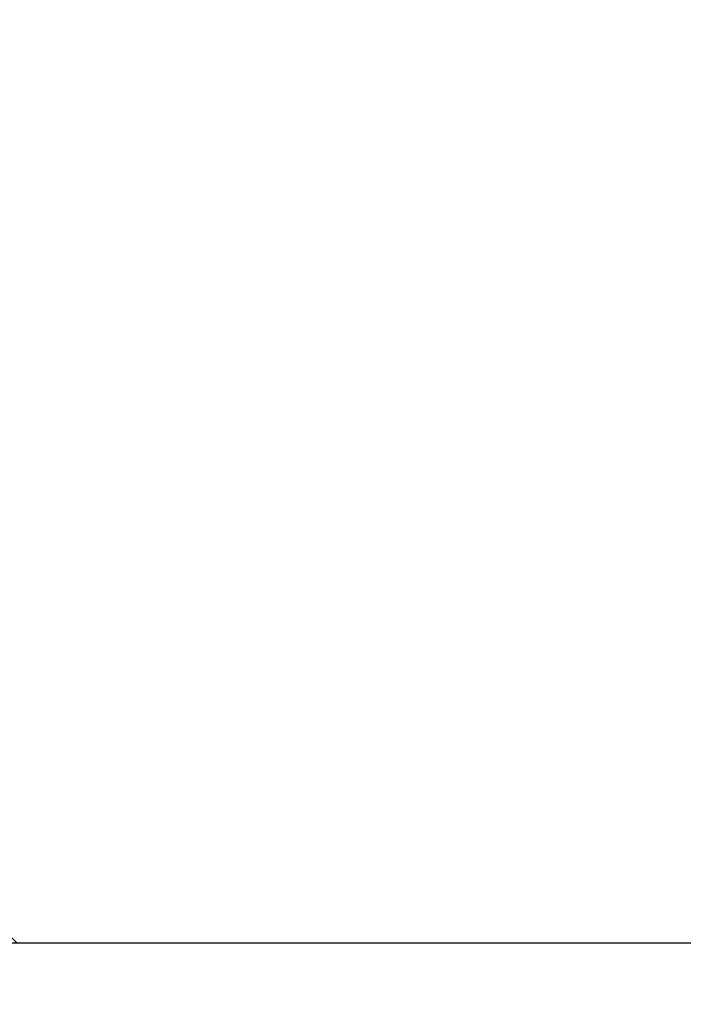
# Model space of a CAD drawing. Header units: millimetres. Extents: x 58700 to 76644, y 972 to 11123.
# Tile 246 of 256: x 62409.723 to 62409.999, y 7280.776 to 7281.185. Entities that reach past the tile are written whole.
import ezdxf

# ---------------------------------------------------------------- set-up
doc = ezdxf.new("R2010")
doc.units = ezdxf.units.MM

msp = doc.modelspace()

# ---------------------------------------------------------------- hatches: boundary and pattern name
at = {"lineweight": 9}
h = msp.add_hatch(dxfattribs=at)
h.set_pattern_fill('ANSI31', color=256, angle=90)
h.set_pattern_definition([(135, (-738.7113, -83.7406), (-2.24506403, -2.24506403), [])])
edge = h.paths.add_edge_path()
edge.add_arc((62451.85485, 7277.80127), 3, 270, 274.09692)
edge.add_line((62452.06918, 7274.80894), (62452.06918, 7274.80127))
edge.add_line((62452.06918, 7274.80127), (62451.85485, 7274.80127))
edge = h.paths.add_edge_path()
edge.add_line((62450.06918, 7673.13459), (62452.06918, 7673.16132))
edge.add_line((62452.06918, 7673.16132), (62452.06918, 8460.89023))
edge.add_arc((62441.4692, 8473.59079), 16.54279, 301.323056, 309.848628, ccw=False)
edge.add_line((62450.06918, 8459.45912), (62450.06918, 7673.13459))
h.paths.add_polyline_path([(62409.66918, 7672.59473), (62411.66918, 7672.62145), (62411.66918, 8460.89023), (62409.66918, 8460.89023)])
h.paths.add_polyline_path([(62452.06918, 7610.74584), (62450.06918, 7610.71912), (62450.06918, 7280.80127), (62452.06918, 7280.80127)])
h.paths.add_polyline_path([(62411.66918, 7610.20598), (62409.66918, 7610.17925), (62409.66918, 7280.80127), (62411.66918, 7280.80127)])
h = msp.add_hatch(dxfattribs=at)
h.set_pattern_fill('ANSI31', color=256)
h.set_pattern_definition([(45, (-737.497, -83.7406), (-2.24506403, 2.24506403), [])])
edge = h.paths.add_edge_path()
edge.add_line((62456.06918, 7280.80127), (62450.06918, 7280.80127))
edge.add_line((62450.06918, 7280.80127), (62450.06918, 7274.80127))
edge.add_line((62450.06918, 7274.80127), (62453.06918, 7274.80127))
edge.add_arc((62453.06918, 7277.80127), 3, 270, 360)
edge.add_line((62456.06918, 7277.80127), (62456.06918, 7280.80127))
edge = h.paths.add_edge_path()
edge.add_line((62411.66918, 7280.80127), (62396.06918, 7280.80127))
edge.add_line((62396.06918, 7280.80127), (62396.06918, 7240.80127))
edge.add_line((62396.06918, 7240.80127), (62399.06918, 7240.80127))
edge.add_arc((62399.06918, 7243.80127), 3, 270, 360)
edge.add_line((62402.06918, 7243.80127), (62402.06918, 7268.80127))
edge.add_arc((62408.06918, 7268.80127), 6, 90, 180, ccw=False)
edge.add_line((62408.06918, 7274.80127), (62411.66918, 7274.80127))
edge.add_line((62411.66918, 7274.80127), (62411.66918, 7280.80127))

# ---------------------------------------------------------------- linework, layer by layer
msp.add_lwpolyline([(62396.06918, 7240.80127), (62396.06918, 7280.80127), (62456.06918, 7280.80127), (62456.06918, 7277.80127, -0.414214), (62453.06918, 7274.80127), (62408.06918, 7274.80127, 0.414214), (62402.06918, 7268.80127), (62402.06918, 7243.80127, -0.414214), (62399.06918, 7240.80127), (62396.06918, 7240.80127)], format="xyb")

doc.saveas('drawing.dxf')
